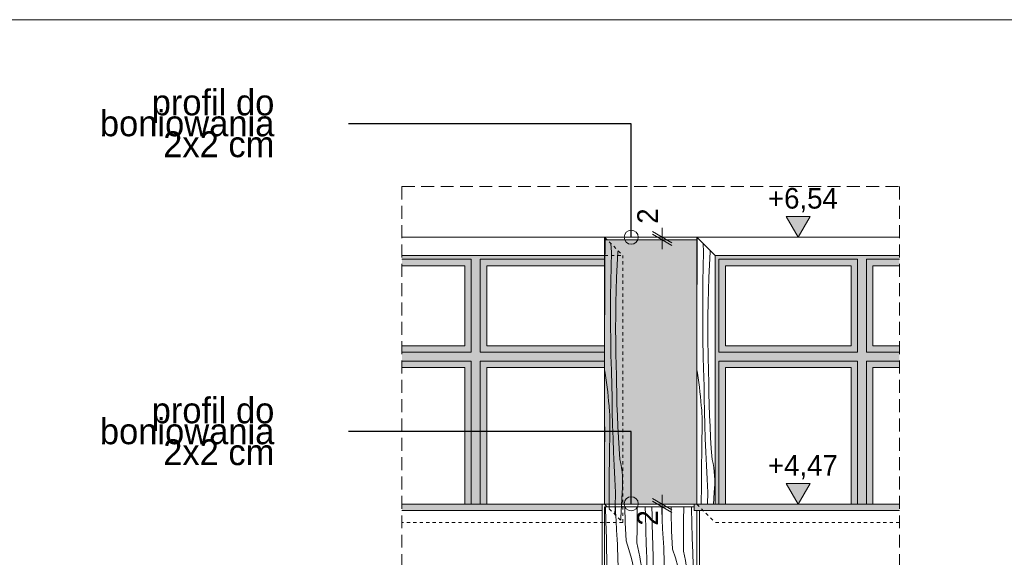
# Model space of a CAD drawing. Extents: x -366324 to -207045, y 68808 to 138616.
# Tile 107 of 170: x -233047 to -225412, y 93990 to 98158. Entities that reach past the tile are written whole.
import ezdxf

# ---------------------------------------------------------------- set-up
doc = ezdxf.new("R2010")
doc.units = 0
doc.header["$MEASUREMENT"] = 0
for name, pattern in [('Dashed', [564.444447, 282.222223, -282.222223]), ('Hidden Line', [50, 25, -25]), ('Krawędzie ukryte', [150, 100, -50])]:
    doc.linetypes.add(name, pattern=pattern)
for name, color, linetype, lineweight in [('A-Opisy_Nr_Pióra__21', 7, 'Continuous', 9), ('Arch kolorystyka_Nr_Pióra__41', 7, 'Continuous', 15), ('Arch okna_Nr_Pióra__21', 7, 'Continuous', 9), ('ARCH TABELA_Nr_Pióra__21', 7, 'Continuous', 9), ('Arch wymiary_Nr_Pióra__21', 7, 'Continuous', 9), ('Arch ściany zewnętrzne_Nr_Pióra__21', 7, 'Continuous', 9), ('INWENT.ŚCIANY_Nr_Pióra__21', 7, 'Continuous', 9)]:
    doc.layers.add(name, color=color, linetype=linetype, lineweight=lineweight)
for name, color, linetype, lineweight, true_color in [('Arch kolorystyka_Nr_Pióra__2', 7, 'Continuous', 13, 0x7f7f7f), ('Arch kolorystyka_Nr_Pióra__22', 7, 'Continuous', 9, 0x7f7f7f), ('Arch kolorystyka_Nr_Pióra__81', 7, 'Continuous', 9, 0x5d5d5d)]:
    doc.layers.add(name, color=color, linetype=linetype, lineweight=lineweight, true_color=true_color)
doc.layers.add('Arch wymiary', color=7, linetype='Continuous')
doc.styles.add('GENERATED_STYLE_1', font='txt')
doc.styles.add('GENERATED_STYLE_2', font='txt')
doc.dimstyles.new('GENERATED_STYLE__1', dxfattribs={"dimtxt": 160.000002, "dimasz": 114, "dimexe": 0.18, "dimexo": 0, "dimgap": 0.09, "dimtad": 1, "dimdec": 0, "dimlfac": 0.1, "dimzin": 0, "dimdsep": 46, "dimtxsty": 'GENERATED_STYLE_1', "dimblk": 'ARROWHEAD_2', "dimblk1": 'ARROWHEAD_2', "dimblk2": 'ARROWHEAD_2', "dimcen": 0.09, "dimclrd": 7, "dimclre": 7, "dimclrt": 7, "dimazin": 0, "dimtfac": 1, "dimtdec": 4, "dimtmove": 2, "dimatfit": 3, "dimfxl": 0, "dimtolj": 1, "dimtzin": 0, "dimarcsym": 0})
doc.dimstyles.new('GENERATED_STYLE__2', dxfattribs={"dimtxt": 160.000002, "dimasz": 114, "dimexe": 0.18, "dimexo": 0, "dimgap": 0.09, "dimtad": 1, "dimdec": 0, "dimlfac": 0.1, "dimzin": 0, "dimdsep": 46, "dimtxsty": 'GENERATED_STYLE_1', "dimblk": 'ARROWHEAD_2', "dimblk1": 'ARROWHEAD_2', "dimblk2": 'ARROWHEAD_2', "dimcen": 0.09, "dimclrd": 7, "dimclre": 7, "dimclrt": 7, "dimazin": 0, "dimtfac": 1, "dimtdec": 4, "dimtmove": 0, "dimatfit": 3, "dimfxl": 0, "dimtolj": 1, "dimtzin": 0, "dimarcsym": 0})
doc.dimstyles.new('GENERATED_STYLE__8', dxfattribs={"dimtxt": 0.18, "dimasz": 218.88, "dimexe": 0.18, "dimexo": 0.0625, "dimgap": 0.09, "dimtad": 0, "dimtih": 1, "dimtoh": 1, "dimdec": 4, "dimzin": 0, "dimdsep": 46, "dimcen": 0.09, "dimadec": 0, "dimazin": 0, "dimtfac": 1, "dimtdec": 4, "dimtmove": 0, "dimatfit": 3, "dimldrblk": 'ARROWHEAD_1', "dimfxl": 0, "dimtolj": 1, "dimtzin": 0, "dimarcsym": 0})

# ---------------------------------------------------------------- blocks, each defined once
blk = doc.blocks.new('*X38')
at = {"layer": 'Arch kolorystyka_Nr_Pióra__22', "linetype": 'Continuous'}
for p, q in [((-228504.1, 94375.9), (-228504.2, 94382)), ((-228502.1, 94276.7), (-228504.1, 94375.9)), ((-228426.1, 94345.7), (-228427.2, 94382)), ((-228352.2, 94259.9), (-228355.9, 94382)), ((-228259.6, 94338), (-228259.3, 94382)), ((-228195.8, 94318), (-228196.8, 94382)), ((-228143.9, 94312.3), (-228144.4, 94382)), ((-228068.1, 94354.6), (-228068.5, 94382)), ((-227996.3, 94339.8), (-227996.6, 94382)), ((-227899.4, 94274.5), (-227898.6, 94382)), ((-227837.4, 94369), (-227837.4, 94382)), ((-228422.9, 94273.3), (-228426.1, 94345.7)), ((-228260.4, 94220), (-228259.6, 94338)), ((-228192.9, 94203.6), (-228195.8, 94318)), ((-228141.9, 94213.2), (-228143.9, 94312.3)), ((-228065.9, 94282.2), (-228068.1, 94354.6)), ((-227992, 94196.4), (-227996.3, 94339.8)), ((-227835.6, 94254.5), (-227837.4, 94369)), ((-228501.6, 94260.1), (-228502.1, 94276.7)), ((-228501.1, 94243.4), (-228501.6, 94260.1)), ((-228500.5, 94226.8), (-228501.1, 94243.4)), ((-228499.9, 94210.1), (-228500.5, 94226.8)), ((-228418.5, 94201), (-228422.9, 94273.3)), ((-228344.6, 94116.7), (-228352.2, 94259.9)), ((-228261.2, 94102), (-228260.4, 94220)), ((-228062.7, 94209.8), (-228065.9, 94282.2)), ((-227900.2, 94156.5), (-227899.4, 94274.5)), ((-227832.7, 94140.1), (-227835.6, 94254.5)), ((-228499.3, 94193.5), (-228499.9, 94210.1)), ((-228498.6, 94176.9), (-228499.3, 94193.5)), ((-228497.9, 94160.2), (-228498.6, 94176.9)), ((-228497.2, 94143.6), (-228497.9, 94160.2)), ((-228496.2, 94057.8), (-228497.2, 94143.6)), ((-228413.1, 94128.7), (-228418.5, 94201)), ((-228188.8, 94089.2), (-228192.9, 94203.6)), ((-228141.4, 94196.6), (-228141.9, 94213.2)), ((-228140.9, 94179.9), (-228141.4, 94196.6)), ((-228140.3, 94163.3), (-228140.9, 94179.9)), ((-228139.7, 94146.6), (-228140.3, 94163.3)), ((-228139.1, 94130), (-228139.7, 94146.6)), ((-228058.3, 94137.5), (-228062.7, 94209.8)), ((-227984.4, 94053.2), (-227992, 94196.4)), ((-227901, 94038.4), (-227900.2, 94156.5)), ((-228412.3, 94088.8), (-228413.1, 94128.7)), ((-228411.2, 94048.8), (-228412.3, 94088.8)), ((-228344.6, 94116.7), (-228322.9, 94049.5)), ((-228261.2, 94102), (-228253.1, 94066.1)), ((-228188.2, 94075.2), (-228188.8, 94089.2)), ((-228187.6, 94061.1), (-228188.2, 94075.2)), ((-228138.4, 94113.3), (-228139.1, 94130)), ((-228137.7, 94096.7), (-228138.4, 94113.3)), ((-228137, 94080.1), (-228137.7, 94096.7)), ((-228136, 93994.3), (-228137, 94080.1)), ((-228052.9, 94065.2), (-228058.3, 94137.5)), ((-227828.6, 94025.7), (-227832.7, 94140.1)), ((-228494.1, 93972.1), (-228496.2, 94057.8)), ((-228409.8, 94008.9), (-228411.2, 94048.8)), ((-228408.2, 93969), (-228409.8, 94008.9)), ((-228322.9, 94049.5), (-228304.2, 93981.5)), ((-228253.1, 94066.1), (-228245.5, 94030)), ((-228245.5, 94030), (-228238.6, 93993.9)), ((-228238.6, 93993.9), (-228232.2, 93957.6)), ((-228186.9, 94047.1), (-228187.6, 94061.1)), ((-228186.3, 94033.1), (-228186.9, 94047.1)), ((-228185.6, 94019.1), (-228186.3, 94033.1)), ((-228184.9, 94005.1), (-228185.6, 94019.1)), ((-228184.2, 93991), (-228184.9, 94005.1)), ((-228183.5, 93977), (-228184.2, 93991)), ((-228133.9, 93908.6), (-228136, 93994.3)), ((-228052.1, 94025.3), (-228052.9, 94065.2)), ((-228051, 93985.3), (-228052.1, 94025.3)), ((-227984.4, 94053.2), (-227962.7, 93986)), ((-227901, 94038.4), (-227892.9, 94002.5)), ((-227892.9, 94002.5), (-227885.3, 93966.5)), ((-227828, 94011.7), (-227828.6, 94025.7)), ((-227827.4, 93997.6), (-227828, 94011.7)), ((-227826.7, 93983.6), (-227827.4, 93997.6)), ((-228491.1, 93886.4), (-228494.1, 93972.1)), ((-228406.3, 93929.1), (-228408.2, 93969)), ((-228404, 93889.2), (-228406.3, 93929.1)), ((-228304.2, 93981.5), (-228288.6, 93912.7)), ((-228232.2, 93957.6), (-228226.4, 93921.3)), ((-228226.4, 93921.3), (-228221.2, 93884.8)), ((-228181.8, 93872.3), (-228183.5, 93977)), ((-228049.6, 93945.4), (-228051, 93985.3)), ((-228048, 93905.5), (-228049.6, 93945.4)), ((-227962.7, 93986), (-227944, 93918)), ((-227944, 93918), (-227928.4, 93849.2)), ((-227885.3, 93966.5), (-227878.4, 93930.4)), ((-227878.4, 93930.4), (-227872, 93894.1)), ((-227826.1, 93969.6), (-227826.7, 93983.6)), ((-227825.4, 93955.6), (-227826.1, 93969.6)), ((-227824.7, 93941.5), (-227825.4, 93955.6)), ((-227824, 93927.5), (-227824.7, 93941.5)), ((-227823.3, 93913.5), (-227824, 93927.5)), ((-227821.6, 93808.8), (-227823.3, 93913.5)), ((-228487, 93800.8), (-228491.1, 93886.4)), ((-228401.6, 93849.3), (-228404, 93889.2)), ((-228398.8, 93809.4), (-228401.6, 93849.3)), ((-228288.6, 93912.7), (-228276, 93843.2)), ((-228276, 93843.2), (-228266.5, 93773.3)), ((-228221.2, 93884.8), (-228216.7, 93848.3)), ((-228216.7, 93848.3), (-228212.7, 93811.7)), ((-228179.2, 93767.6), (-228181.8, 93872.3)), ((-228130.9, 93822.9), (-228133.9, 93908.6)), ((-228046.1, 93865.6), (-228048, 93905.5)), ((-228043.8, 93825.7), (-228046.1, 93865.6)), ((-227928.4, 93849.2), (-227915.8, 93779.7)), ((-227872, 93894.1), (-227866.2, 93857.8)), ((-227866.2, 93857.8), (-227861, 93821.3)), ((-228481.9, 93715.2), (-228487, 93800.8)), ((-228398.2, 93797.6), (-228398.8, 93809.4)), ((-228397.3, 93785.8), (-228398.2, 93797.6)), ((-228395.9, 93774), (-228397.3, 93785.8)), ((-228394.2, 93762.3), (-228395.9, 93774)), ((-228392, 93750.7), (-228394.2, 93762.3)), ((-228266.5, 93773.3), (-228260.1, 93703.1)), ((-228210.2, 93795.8), (-228212.7, 93811.7)), ((-228208.1, 93779.8), (-228210.2, 93795.8)), ((-228206.4, 93763.7), (-228208.1, 93779.8)), ((-228205, 93747.6), (-228206.4, 93763.7)), ((-228175.7, 93662.9), (-228179.2, 93767.6)), ((-228126.8, 93737.3), (-228130.9, 93822.9)), ((-228041.3, 93785.8), (-228043.8, 93825.7)), ((-228038.6, 93745.9), (-228041.3, 93785.8)), ((-227915.8, 93779.7), (-227906.3, 93709.8)), ((-227861, 93821.3), (-227856.5, 93784.8)), ((-227856.5, 93784.8), (-227852.5, 93748.2)), ((-227819, 93704.1), (-227821.6, 93808.8)), ((-228475.8, 93629.7), (-228481.9, 93715.2)), ((-228389.4, 93739.1), (-228392, 93750.7)), ((-228386.4, 93727.6), (-228389.4, 93739.1)), ((-228383, 93716.3), (-228386.4, 93727.6)), ((-228364.9, 93652.3), (-228383, 93716.3)), ((-228260.1, 93703.1), (-228256.8, 93632.6)), ((-228204.1, 93731.5), (-228205, 93747.6)), ((-228203.5, 93715.4), (-228204.1, 93731.5)), ((-228203.3, 93699.2), (-228203.5, 93715.4)), ((-228203.4, 93683.1), (-228203.3, 93699.2)), ((-228121.7, 93651.7), (-228126.8, 93737.3)), ((-228038, 93734.1), (-228038.6, 93745.9)), ((-228037.1, 93722.3), (-228038, 93734.1)), ((-228035.7, 93710.5), (-228037.1, 93722.3)), ((-228034, 93698.8), (-228035.7, 93710.5)), ((-228031.8, 93687.1), (-228034, 93698.8)), ((-228029.2, 93675.6), (-228031.8, 93687.1)), ((-227906.3, 93709.8), (-227899.9, 93639.5)), ((-227850, 93732.2), (-227852.5, 93748.2)), ((-227847.9, 93716.2), (-227850, 93732.2)), ((-227846.2, 93700.2), (-227847.9, 93716.2)), ((-227844.8, 93684.1), (-227846.2, 93700.2)), ((-227815.5, 93599.4), (-227819, 93704.1)), ((-228468.7, 93544.2), (-228475.8, 93629.7)), ((-228351, 93587.2), (-228364.9, 93652.3)), ((-228256.8, 93632.6), (-228256.7, 93562)), ((-228206, 93557.8), (-228204.8, 93620.4)), ((-228204.8, 93620.4), (-228203.4, 93683.1)), ((-228171.3, 93558.3), (-228175.7, 93662.9)), ((-228115.6, 93566.2), (-228121.7, 93651.7)), ((-228026.2, 93664.1), (-228029.2, 93675.6)), ((-228022.8, 93652.8), (-228026.2, 93664.1)), ((-228004.7, 93588.7), (-228022.8, 93652.8)), ((-227899.9, 93639.5), (-227896.6, 93569.1)), ((-227843.9, 93668), (-227844.8, 93684.1)), ((-227844.6, 93556.9), (-227843.2, 93619.6)), ((-227843.3, 93651.9), (-227843.9, 93668)), ((-227843.1, 93635.7), (-227843.3, 93651.9)), ((-227843.2, 93619.6), (-227843.1, 93635.7)), ((-228460.6, 93458.9), (-228468.7, 93544.2)), ((-228341.3, 93521.4), (-228351, 93587.2)), ((-228258.1, 93520.8), (-228257.2, 93541.4)), ((-228257.2, 93541.4), (-228256.7, 93562)), ((-228207.1, 93495.1), (-228206, 93557.8)), ((-228166.1, 93453.7), (-228171.3, 93558.3)), ((-228108.5, 93480.7), (-228115.6, 93566.2)), ((-227990.8, 93523.7), (-228004.7, 93588.7)), ((-227896.6, 93569.1), (-227896.5, 93498.5)), ((-227845.8, 93494.2), (-227844.6, 93556.9)), ((-227811.1, 93494.8), (-227815.5, 93599.4)), ((-228451.5, 93428), (-228460.6, 93458.9)), ((-228336, 93455), (-228341.3, 93521.4)), ((-228264, 93438.6), (-228262.1, 93459.1)), ((-228262.1, 93459.1), (-228260.5, 93479.7)), ((-228260.5, 93479.7), (-228259.1, 93500.2)), ((-228259.1, 93500.2), (-228258.1, 93520.8)), ((-228208.1, 93432.4), (-228207.1, 93495.1)), ((-228100.4, 93395.4), (-228108.5, 93480.7)), ((-227981.1, 93457.8), (-227990.8, 93523.7)), ((-227975.8, 93391.5), (-227981.1, 93457.8)), ((-227898.9, 93436.7), (-227897.9, 93457.3)), ((-227897.9, 93457.3), (-227897, 93477.9)), ((-227897, 93477.9), (-227896.5, 93498.5)), ((-227846.9, 93431.6), (-227845.8, 93494.2)), ((-227805.9, 93390.2), (-227811.1, 93494.8)), ((-228444.1, 93396.7), (-228451.5, 93428)), ((-228438.6, 93365), (-228444.1, 93396.7)), ((-228338.3, 93322), (-228335, 93388.5)), ((-228335, 93388.5), (-228336, 93455)), ((-228284.5, 93255), (-228268.5, 93397.6)), ((-228268.5, 93397.6), (-228266.1, 93418.1)), ((-228266.1, 93418.1), (-228264, 93438.6)), ((-228209.1, 93369.7), (-228208.1, 93432.4)), ((-228160.1, 93349.1), (-228166.1, 93453.7)), ((-228091.3, 93364.5), (-228100.4, 93395.4)), ((-227974.8, 93325), (-227975.8, 93391.5)), ((-227903.8, 93375.1), (-227901.9, 93395.6)), ((-227901.9, 93395.6), (-227900.3, 93416.1)), ((-227900.3, 93416.1), (-227898.9, 93436.7)), ((-227847.9, 93368.9), (-227846.9, 93431.6)), ((-227799.9, 93285.6), (-227805.9, 93390.2)), ((-228434.8, 93333), (-228438.6, 93365)), ((-228432.9, 93300.9), (-228434.8, 93333)), ((-228345.9, 93255.9), (-228338.3, 93322)), ((-228210.6, 93244.4), (-228209.9, 93307)), ((-228209.9, 93307), (-228209.1, 93369.7)), ((-228153.2, 93244.6), (-228160.1, 93349.1)), ((-228083.9, 93333.2), (-228091.3, 93364.5)), ((-228078.4, 93301.5), (-228083.9, 93333.2)), ((-227978, 93258.5), (-227974.8, 93325)), ((-227924.3, 93191.5), (-227908.3, 93334.1)), ((-227908.3, 93334.1), (-227905.9, 93354.6)), ((-227905.9, 93354.6), (-227903.8, 93375.1)), ((-227849.7, 93243.5), (-227848.9, 93306.2)), ((-227848.9, 93306.2), (-227847.9, 93368.9)), ((-228505.6, 93203.7), (-228511.9, 93288.2)), ((-228438.1, 93204.6), (-228434.5, 93236.6)), ((-228434.5, 93236.6), (-228432.8, 93268.8)), ((-228432.8, 93268.8), (-228432.9, 93300.9)), ((-228357.7, 93190.5), (-228345.9, 93255.9)), ((-228297.1, 93112.2), (-228284.5, 93255)), ((-228211.2, 93181.7), (-228210.6, 93244.4)), ((-228145.4, 93140.2), (-228153.2, 93244.6)), ((-228074.6, 93269.5), (-228078.4, 93301.5)), ((-228072.7, 93237.4), (-228074.6, 93269.5)), ((-228072.6, 93205.2), (-228072.7, 93237.4)), ((-227985.7, 93192.4), (-227978, 93258.5)), ((-227850.4, 93180.9), (-227849.7, 93243.5)), ((-227796.9, 93240.3), (-227799.9, 93285.6)), ((-228509.9, 93089.3), (-228505.6, 93203.7)), ((-228445.5, 93105.8), (-228438.1, 93204.6)), ((-228362.3, 93147.2), (-228357.7, 93190.5)), ((-228212.3, 93063.7), (-228211.2, 93181.7)), ((-228077.9, 93141.1), (-228074.3, 93173.1)), ((-228074.3, 93173.1), (-228072.6, 93205.2)), ((-227997.5, 93127), (-227985.7, 93192.4)), ((-227936.9, 93048.6), (-227924.3, 93191.5)), ((-227851, 93118.2), (-227850.4, 93180.9)), ((-228511.9, 93017), (-228509.9, 93089.3)), ((-228451.5, 93006.8), (-228445.5, 93105.8)), ((-228370.3, 93060.5), (-228366.5, 93103.9)), ((-228366.5, 93103.9), (-228362.3, 93147.2)), ((-228306.4, 92969), (-228297.1, 93112.2)), ((-228149.7, 93025.8), (-228145.4, 93140.2)), ((-228085.3, 93042.3), (-228077.9, 93141.1)), ((-228006.3, 93040.4), (-228002.1, 93083.7)), ((-228002.1, 93083.7), (-227997.5, 93127)), ((-227852.1, 93000.1), (-227851, 93118.2)), ((-228456.2, 92907.8), (-228451.5, 93006.8)), ((-228376.7, 92973.7), (-228373.7, 93017.1)), ((-228373.7, 93017.1), (-228370.3, 93060.5)), ((-228213.3, 92945.6), (-228212.3, 93063.7)), ((-228152.8, 92911.3), (-228149.7, 93025.8)), ((-228091.3, 92943.3), (-228085.3, 93042.3)), ((-228010.1, 92997), (-228006.3, 93040.4)), ((-227946.2, 92905.5), (-227936.9, 93048.6)), ((-227853.1, 92882.1), (-227852.1, 93000.1)), ((-228381.6, 92886.8), (-228379.4, 92930.2)), ((-228379.4, 92930.2), (-228376.7, 92973.7)), ((-228312.3, 92825.7), (-228306.4, 92969)), ((-228214.3, 92827.6), (-228213.3, 92945.6)), ((-228096, 92844.3), (-228091.3, 92943.3)), ((-228016.5, 92910.2), (-228013.5, 92953.6)), ((-228013.5, 92953.6), (-228010.1, 92997)), ((-228459.6, 92808.7), (-228456.2, 92907.8)), ((-228383.4, 92843.3), (-228381.6, 92886.8)), ((-228154.6, 92807), (-228152.8, 92911.3)), ((-228021.4, 92823.3), (-228019.2, 92866.7)), ((-228019.2, 92866.7), (-228016.5, 92910.2)), ((-227950.2, 92807), (-227946.2, 92905.5)), ((-227853.7, 92807), (-227853.1, 92882.1)), ((-228459.6, 92807), (-228459.6, 92808.7)), ((-228384.5, 92807), (-228383.4, 92843.3)), ((-228312.6, 92807), (-228312.3, 92825.7)), ((-228214.5, 92807), (-228214.3, 92827.6)), ((-228097.3, 92807), (-228096, 92844.3)), ((-228022.1, 92807), (-228021.4, 92823.3))]:
    blk.add_line(p, q, dxfattribs=at)
blk = doc.blocks.new('Wypełnienie_19')
at = {"layer": 'Arch kolorystyka_Nr_Pióra__22', "linetype": 'Dashed'}
blk.add_blockref('*X38', (0, 0), dxfattribs=at)
blk = doc.blocks.new('*X40')
at = {"layer": 'Arch kolorystyka_Nr_Pióra__22', "linetype": 'Continuous'}
for p, q in [((-227793.2, 96398.4), (-227792.7, 96461)), ((-227792.7, 96461), (-227792.7, 96467.8)), ((-227794, 96280.3), (-227793.2, 96398.4)), ((-227743.8, 96356.8), (-227747.5, 96422.7)), ((-227747.1, 96242.4), (-227743.8, 96356.8)), ((-227698.7, 96258.9), (-227693.2, 96357.8)), ((-227693.2, 96357.8), (-227692.4, 96367.5)), ((-227794.8, 96162.3), (-227794, 96280.3)), ((-227749.4, 96128), (-227747.1, 96242.4)), ((-227703.3, 96160), (-227698.7, 96258.9)), ((-227795.5, 96044.3), (-227794.8, 96162.3)), ((-227750.8, 96013.6), (-227749.4, 96128)), ((-227706.8, 96061), (-227703.3, 96160)), ((-227709.3, 95961.9), (-227706.8, 96061)), ((-227796.2, 95926.2), (-227795.5, 96044.3)), ((-227751.3, 95899.1), (-227750.8, 96013.6)), ((-227796.9, 95808.2), (-227796.2, 95926.2)), ((-227751, 95784.6), (-227751.3, 95899.1)), ((-227710.8, 95862.8), (-227709.3, 95961.9)), ((-227711.3, 95763.6), (-227710.8, 95862.8)), ((-227796.9, 95805.9), (-227796.9, 95808.2)), ((-227749.7, 95670.2), (-227751, 95784.6)), ((-227710.7, 95664.5), (-227711.3, 95763.6)), ((-227747.5, 95555.7), (-227749.7, 95670.2)), ((-227709.2, 95565.4), (-227710.7, 95664.5)), ((-227744.4, 95441.3), (-227747.5, 95555.7)), ((-227708.8, 95548.7), (-227709.2, 95565.4)), ((-227708.5, 95532.1), (-227708.8, 95548.7)), ((-227708, 95515.4), (-227708.5, 95532.1)), ((-227796.9, 95443.5), (-227792.6, 95418.2)), ((-227743.9, 95427.3), (-227744.4, 95441.3)), ((-227707.6, 95498.8), (-227708, 95515.4)), ((-227707.1, 95482.1), (-227707.6, 95498.8)), ((-227706.6, 95465.5), (-227707.1, 95482.1)), ((-227706.1, 95448.8), (-227706.6, 95465.5)), ((-227705.5, 95432.2), (-227706.1, 95448.8)), ((-227792.6, 95418.2), (-227786.9, 95382.2)), ((-227786.9, 95382.2), (-227781.7, 95346)), ((-227743.5, 95413.3), (-227743.9, 95427.3)), ((-227743, 95399.3), (-227743.5, 95413.3)), ((-227742.5, 95385.2), (-227743, 95399.3)), ((-227742, 95371.2), (-227742.5, 95385.2)), ((-227741.5, 95357.2), (-227742, 95371.2)), ((-227704.8, 95346.5), (-227705.5, 95432.2)), ((-227781.7, 95346), (-227776.9, 95309.8)), ((-227776.9, 95309.8), (-227772.6, 95273.4)), ((-227741, 95343.2), (-227741.5, 95357.2)), ((-227740.4, 95329.2), (-227741, 95343.2)), ((-227739.1, 95224.4), (-227740.4, 95329.2)), ((-227703.2, 95260.7), (-227704.8, 95346.5)), ((-227772.6, 95273.4), (-227768.7, 95237)), ((-227768.7, 95237), (-227765.3, 95200.4)), ((-227737.2, 95119.7), (-227739.1, 95224.4)), ((-227700.9, 95175.1), (-227703.2, 95260.7)), ((-227765.3, 95200.4), (-227762.3, 95163.8)), ((-227760.4, 95147.9), (-227762.3, 95163.8)), ((-227758.9, 95131.9), (-227760.4, 95147.9)), ((-227697.9, 95089.4), (-227700.9, 95175.1)), ((-227757.6, 95115.8), (-227758.9, 95131.9)), ((-227756.6, 95099.8), (-227757.6, 95115.8)), ((-227755.8, 95083.6), (-227756.6, 95099.8)), ((-227755.4, 95067.5), (-227755.8, 95083.6)), ((-227755.2, 95051.4), (-227755.4, 95067.5)), ((-227734.6, 95015.1), (-227737.2, 95119.7)), ((-227694.1, 95003.8), (-227697.9, 95089.4)), ((-227796.9, 95026.2), (-227795.4, 94984.7)), ((-227795.4, 94984.7), (-227795.3, 94914.2)), ((-227756.4, 94972.6), (-227755.4, 95035.2)), ((-227755.4, 95035.2), (-227755.2, 95051.4)), ((-227731.3, 94910.4), (-227734.6, 95015.1)), ((-227689.5, 94918.3), (-227694.1, 95003.8)), ((-227795.7, 94893.6), (-227795.3, 94914.2)), ((-227758.1, 94847.2), (-227757.3, 94909.9)), ((-227757.3, 94909.9), (-227756.4, 94972.6)), ((-227727.4, 94805.8), (-227731.3, 94910.4)), ((-227684.2, 94832.9), (-227689.5, 94918.3)), ((-227796.9, 94859.1), (-227796.3, 94873)), ((-227796.3, 94873), (-227795.7, 94893.6)), ((-227758.9, 94784.5), (-227758.1, 94847.2)), ((-227678.1, 94747.5), (-227684.2, 94832.9)), ((-227759.6, 94721.9), (-227758.9, 94784.5)), ((-227722.9, 94701.2), (-227727.4, 94805.8)), ((-227760.2, 94659.2), (-227759.6, 94721.9)), ((-227717.7, 94596.7), (-227722.9, 94701.2)), ((-227671.2, 94716.6), (-227678.1, 94747.5)), ((-227665.7, 94685.3), (-227671.2, 94716.6)), ((-227661.6, 94653.6), (-227665.7, 94685.3)), ((-227760.8, 94596.5), (-227760.2, 94659.2)), ((-227658.8, 94621.7), (-227661.6, 94653.6)), ((-227657.3, 94589.6), (-227658.8, 94621.7)), ((-227762, 94415.8), (-227761.2, 94533.8)), ((-227761.2, 94533.8), (-227760.8, 94596.5)), ((-227711.8, 94492.3), (-227717.7, 94596.7)), ((-227661.2, 94493.3), (-227658.5, 94525.2)), ((-227658.5, 94525.2), (-227657.2, 94557.4)), ((-227657.2, 94557.4), (-227657.3, 94589.6)), ((-227714.4, 94402), (-227711.8, 94492.3)), ((-227666.3, 94402), (-227661.2, 94493.3)), ((-227762.1, 94402), (-227762, 94415.8))]:
    blk.add_line(p, q, dxfattribs=at)
blk = doc.blocks.new('Wypełnienie_20')
at = {"layer": 'Arch kolorystyka_Nr_Pióra__22', "linetype": 'Dashed'}
blk.add_blockref('*X40', (0, 0), dxfattribs=at)
blk = doc.blocks.new('*X44')
at = {"layer": 'Arch kolorystyka_Nr_Pióra__22', "linetype": 'Continuous'}
for p, q in [((-228508.2, 96398.4), (-228507.7, 96461)), ((-228507.7, 96461), (-228507.7, 96467.8)), ((-228509, 96280.3), (-228508.2, 96398.4)), ((-228458.8, 96356.8), (-228462.5, 96422.7)), ((-228462.1, 96242.4), (-228458.8, 96356.8)), ((-228413.7, 96258.9), (-228408.2, 96357.8)), ((-228408.2, 96357.8), (-228407.4, 96367.5)), ((-228509.8, 96162.3), (-228509, 96280.3)), ((-228464.4, 96128), (-228462.1, 96242.4)), ((-228418.3, 96160), (-228413.7, 96258.9)), ((-228510.5, 96044.3), (-228509.8, 96162.3)), ((-228465.8, 96013.6), (-228464.4, 96128)), ((-228421.8, 96061), (-228418.3, 96160)), ((-228424.3, 95961.9), (-228421.8, 96061)), ((-228511.2, 95926.2), (-228510.5, 96044.3)), ((-228466.3, 95899.1), (-228465.8, 96013.6)), ((-228511.9, 95808.2), (-228511.2, 95926.2)), ((-228466, 95784.6), (-228466.3, 95899.1)), ((-228425.8, 95862.8), (-228424.3, 95961.9)), ((-228426.3, 95763.6), (-228425.8, 95862.8)), ((-228511.9, 95805.9), (-228511.9, 95808.2)), ((-228464.7, 95670.2), (-228466, 95784.6)), ((-228425.7, 95664.5), (-228426.3, 95763.6)), ((-228462.5, 95555.7), (-228464.7, 95670.2)), ((-228424.2, 95565.4), (-228425.7, 95664.5)), ((-228459.4, 95441.3), (-228462.5, 95555.7)), ((-228423.8, 95548.7), (-228424.2, 95565.4)), ((-228423.5, 95532.1), (-228423.8, 95548.7)), ((-228423, 95515.4), (-228423.5, 95532.1)), ((-228511.9, 95443.5), (-228507.6, 95418.2)), ((-228458.9, 95427.3), (-228459.4, 95441.3)), ((-228422.6, 95498.8), (-228423, 95515.4)), ((-228422.1, 95482.1), (-228422.6, 95498.8)), ((-228421.6, 95465.5), (-228422.1, 95482.1)), ((-228421.1, 95448.8), (-228421.6, 95465.5)), ((-228420.5, 95432.2), (-228421.1, 95448.8)), ((-228507.6, 95418.2), (-228501.9, 95382.2)), ((-228501.9, 95382.2), (-228496.7, 95346)), ((-228458.5, 95413.3), (-228458.9, 95427.3)), ((-228458, 95399.3), (-228458.5, 95413.3)), ((-228457.5, 95385.2), (-228458, 95399.3)), ((-228457, 95371.2), (-228457.5, 95385.2)), ((-228456.5, 95357.2), (-228457, 95371.2)), ((-228419.8, 95346.5), (-228420.5, 95432.2)), ((-228496.7, 95346), (-228491.9, 95309.8)), ((-228491.9, 95309.8), (-228487.6, 95273.4)), ((-228456, 95343.2), (-228456.5, 95357.2)), ((-228455.4, 95329.2), (-228456, 95343.2)), ((-228454.1, 95224.4), (-228455.4, 95329.2)), ((-228418.2, 95260.7), (-228419.8, 95346.5)), ((-228487.6, 95273.4), (-228483.7, 95237)), ((-228483.7, 95237), (-228480.3, 95200.4)), ((-228452.2, 95119.7), (-228454.1, 95224.4)), ((-228415.9, 95175.1), (-228418.2, 95260.7)), ((-228480.3, 95200.4), (-228477.3, 95163.8)), ((-228475.4, 95147.9), (-228477.3, 95163.8)), ((-228473.9, 95131.9), (-228475.4, 95147.9)), ((-228412.9, 95089.4), (-228415.9, 95175.1)), ((-228472.6, 95115.8), (-228473.9, 95131.9)), ((-228471.6, 95099.8), (-228472.6, 95115.8)), ((-228470.8, 95083.6), (-228471.6, 95099.8)), ((-228470.4, 95067.5), (-228470.8, 95083.6)), ((-228470.2, 95051.4), (-228470.4, 95067.5)), ((-228449.6, 95015.1), (-228452.2, 95119.7)), ((-228409.1, 95003.8), (-228412.9, 95089.4)), ((-228511.9, 95026.2), (-228510.4, 94984.7)), ((-228510.4, 94984.7), (-228510.3, 94914.2)), ((-228471.4, 94972.6), (-228470.4, 95035.2)), ((-228470.4, 95035.2), (-228470.2, 95051.4)), ((-228446.3, 94910.4), (-228449.6, 95015.1)), ((-228404.5, 94918.3), (-228409.1, 95003.8)), ((-228510.7, 94893.6), (-228510.3, 94914.2)), ((-228473.1, 94847.2), (-228472.3, 94909.9)), ((-228472.3, 94909.9), (-228471.4, 94972.6)), ((-228442.4, 94805.8), (-228446.3, 94910.4)), ((-228399.2, 94832.9), (-228404.5, 94918.3)), ((-228511.9, 94859.1), (-228511.3, 94873)), ((-228511.3, 94873), (-228510.7, 94893.6)), ((-228473.9, 94784.5), (-228473.1, 94847.2)), ((-228393.1, 94747.5), (-228399.2, 94832.9)), ((-228474.6, 94721.9), (-228473.9, 94784.5)), ((-228437.9, 94701.2), (-228442.4, 94805.8)), ((-228475.2, 94659.2), (-228474.6, 94721.9)), ((-228432.7, 94596.7), (-228437.9, 94701.2)), ((-228386.2, 94716.6), (-228393.1, 94747.5)), ((-228380.7, 94685.3), (-228386.2, 94716.6)), ((-228376.6, 94653.6), (-228380.7, 94685.3)), ((-228475.8, 94596.5), (-228475.2, 94659.2)), ((-228373.8, 94621.7), (-228376.6, 94653.6)), ((-228372.3, 94589.6), (-228373.8, 94621.7)), ((-228477, 94415.8), (-228476.2, 94533.8)), ((-228476.2, 94533.8), (-228475.8, 94596.5)), ((-228426.8, 94492.3), (-228432.7, 94596.7)), ((-228376.2, 94493.3), (-228373.5, 94525.2)), ((-228373.5, 94525.2), (-228372.2, 94557.4)), ((-228372.2, 94557.4), (-228372.3, 94589.6)), ((-228430.1, 94377.9), (-228426.8, 94492.3)), ((-228381.7, 94394.4), (-228376.2, 94493.3)), ((-228477.3, 94367.5), (-228477, 94415.8)), ((-228431.2, 94321.4), (-228430.1, 94377.9)), ((-228386.3, 94295.5), (-228381.7, 94394.4)), ((-228386.9, 94277.1), (-228386.3, 94295.5))]:
    blk.add_line(p, q, dxfattribs=at)
blk = doc.blocks.new('Wypełnienie_22')
at = {"layer": 'Arch kolorystyka_Nr_Pióra__22', "linetype": 'Dashed'}
blk.add_blockref('*X44', (0, 0), dxfattribs=at)
blk = doc.blocks.new('*D243')
at = {"layer": 'Arch wymiary_Nr_Pióra__21', "linetype": 'Continuous'}
for p, q in [((-228066.5, 94402), (-228066.5, 94475.4)), ((-227954, 94402), (-228179, 94402)), ((-227954, 94382), (-228179, 94382)), ((-228141.5, 94445.3), (-227991.5, 94358.7)), ((-227991.5, 94338.7), (-228141.5, 94425.3)), ((-228066.5, 94382), (-228066.5, 94402)), ((-228066.5, 94308.7), (-228066.5, 94382))]:
    blk.add_line(p, q, dxfattribs=at)
at = {"layer": 'Arch wymiary_Nr_Pióra__21', "insert": (-228098.5, 94236.3), "char_height": 160, "attachment_point": 7, "rotation": 90, "style": 'GENERATED_STYLE_1'}
blk.add_mtext('{2}', dxfattribs=at)
blk = doc.blocks.new('ARROWHEAD_2')
at = {"color": 0, "linetype": 'Continuous', "lineweight": 0}
for p, q in [((0, 0), (-1, 0)), ((-0.378, -0.655), (0.378, 0.655))]:
    blk.add_line(p, q, dxfattribs=at)
blk = doc.blocks.new('*D244')
at = {"layer": 'Arch wymiary_Nr_Pióra__21', "linetype": 'Continuous'}
for p, q in [((-228141.5, 96515.3), (-227991.5, 96428.7)), ((-228066.5, 96472), (-228066.5, 96545.4)), ((-227954, 96472), (-228179, 96472)), ((-227954, 96452), (-228179, 96452)), ((-227991.5, 96408.7), (-228141.5, 96495.3)), ((-228066.5, 96452), (-228066.5, 96472)), ((-228066.5, 96378.7), (-228066.5, 96452))]:
    blk.add_line(p, q, dxfattribs=at)
at = {"layer": 'Arch wymiary_Nr_Pióra__21', "insert": (-228098.5, 96576.2), "char_height": 160, "attachment_point": 7, "rotation": 90, "style": 'GENERATED_STYLE_1'}
blk.add_mtext('{2}', dxfattribs=at)
blk = doc.blocks.new('Wymiary_130', base_point=(-227011.3, 96472))
at = {"layer": 'Arch wymiary_Nr_Pióra__21', "linetype": 'Continuous'}
blk.add_hatch(color=256, dxfattribs=at).paths.add_polyline_path([(-227011.3, 96472), (-227104.1, 96632), (-226918.5, 96632)], flags=0)
for p, q in [((-227011.3, 96472), (-227104.1, 96632)), ((-227104.1, 96632), (-226918.5, 96632)), ((-226918.5, 96632), (-227011.3, 96472)), ((-227011.3, 96472), (-227131.3, 96472)), ((-227011.3, 96472), (-226891.3, 96472))]:
    blk.add_line(p, q, dxfattribs=at)
at = {"layer": 'Arch wymiary_Nr_Pióra__21', "insert": (-227244.8, 96664), "char_height": 160, "attachment_point": 7, "style": 'GENERATED_STYLE_1'}
blk.add_mtext('{+6,54}', dxfattribs=at)
blk = doc.blocks.new('Wymiary_137', base_point=(-227011.3, 94402))
at = {"layer": 'Arch wymiary_Nr_Pióra__21', "linetype": 'Continuous'}
blk.add_hatch(color=256, dxfattribs=at).paths.add_polyline_path([(-227011.3, 94402), (-227104.1, 94562), (-226918.5, 94562)], flags=0)
for p, q in [((-227011.3, 94402), (-227104.1, 94562)), ((-227104.1, 94562), (-226918.5, 94562)), ((-226918.5, 94562), (-227011.3, 94402)), ((-227011.3, 94402), (-227131.3, 94402)), ((-227011.3, 94402), (-226891.3, 94402))]:
    blk.add_line(p, q, dxfattribs=at)
at = {"layer": 'Arch wymiary_Nr_Pióra__21', "insert": (-227244.8, 94594), "char_height": 160, "attachment_point": 7, "style": 'GENERATED_STYLE_1'}
blk.add_mtext('{+4,47}', dxfattribs=at)
blk = doc.blocks.new('ARROWHEAD_1')
at = {"color": 0, "linetype": 'Continuous', "lineweight": 0}
blk.add_line((0, 0), (-1, 0), dxfattribs=at)
blk.add_circle((0, 0), 0.25, dxfattribs=at)

msp = doc.modelspace()

# ---------------------------------------------------------------- hatches: boundary and pattern name
at = {"layer": 'Arch kolorystyka_Nr_Pióra__2', "linetype": 'Continuous'}
msp.add_hatch(color=256, dxfattribs=at).paths.add_polyline_path([(-229425.5, 95630.6), (-229425.5, 96250.6), (-228511.9, 96250.6), (-228511.9, 96330.6), (-230083, 96330.6), (-230083, 96250.6), (-229595.5, 96250.6), (-229595.5, 95630.6), (-230083, 95630.6), (-230083, 95460.6), (-229595.5, 95460.6), (-229595.5, 94402), (-229425.5, 94402), (-229425.5, 95460.6), (-228511.9, 95460.6), (-228511.9, 95630.6)], flags=0)
h = msp.add_hatch(color=256, dxfattribs=at)
h.paths.add_polyline_path([(-226225.8, 95460.6), (-226225.8, 95630.6), (-226430.5, 95630.6), (-226430.5, 96250.6), (-226225.8, 96250.6), (-226225.8, 96330.6), (-227655.5, 96330.6), (-227655.5, 94402), (-227575.5, 94402), (-227575.5, 95460.6), (-226600.5, 95460.6), (-226600.5, 94402), (-226430.5, 94402), (-226430.5, 95460.6)], flags=0)
h.paths.add_polyline_path([(-226600.5, 95630.6), (-227575.5, 95630.6), (-227575.5, 96250.6), (-226600.5, 96250.6)], flags=0)
at = {"layer": 'Arch kolorystyka_Nr_Pióra__41', "linetype": 'Continuous'}
for points in [[(-228531.9, 94352), (-230083, 94352), (-230083, 94402), (-228531.9, 94402)], [(-227816.9, 94352), (-226225.8, 94352), (-226225.8, 94402), (-227816.9, 94402)]]:
    msp.add_hatch(color=256, dxfattribs=at).paths.add_polyline_path(points, flags=0)
at = {"layer": 'Arch kolorystyka_Nr_Pióra__81', "linetype": 'Continuous'}
msp.add_hatch(color=256, dxfattribs=at).paths.add_polyline_path([(-228511.9, 94402), (-227796.9, 94402), (-227796.9, 96452), (-228511.9, 96452)], flags=0)

# ---------------------------------------------------------------- linework, layer by layer
at = {"layer": 'Arch okna_Nr_Pióra__21', "linetype": 'Hidden Line'}
for p, q in [((-228511.9, 96472), (-228370.5, 96330.6)), ((-228511.9, 96330.6), (-228370.5, 96330.6)), ((-228370.5, 94260.6), (-228370.5, 96330.6)), ((-228511.9, 94402), (-228370.5, 94260.6)), ((-227796.9, 94402), (-227655.5, 94260.6)), ((-228370.5, 94260.6), (-230083, 94260.6)), ((-226225.8, 94260.6), (-227655.5, 94260.6))]:
    msp.add_line(p, q, dxfattribs=at)
at = {"layer": 'Arch okna_Nr_Pióra__21', "linetype": 'Continuous'}
for p, q in [((-230083, 96300.6), (-229545.5, 96300.6)), ((-229545.5, 96300.6), (-229545.5, 95580.6)), ((-229475.5, 96300.6), (-229475.5, 95580.6)), ((-229475.5, 96300.6), (-228511.9, 96300.6)), ((-227625.5, 96300.6), (-226550.5, 96300.6)), ((-227625.5, 96300.6), (-227625.5, 95580.6)), ((-226550.5, 96300.6), (-226550.5, 95580.6)), ((-226480.5, 96300.6), (-226480.5, 95580.6)), ((-226480.5, 96300.6), (-226225.8, 96300.6)), ((-230083, 96250.6), (-229595.5, 96250.6)), ((-229595.5, 96250.6), (-229595.5, 95630.6)), ((-229425.5, 96250.6), (-228511.9, 96250.6)), ((-229425.5, 96250.6), (-229425.5, 95630.6)), ((-227575.5, 96250.6), (-226600.5, 96250.6)), ((-227575.5, 96250.6), (-227575.5, 95630.6)), ((-226600.5, 96250.6), (-226600.5, 95630.6)), ((-226430.5, 96250.6), (-226225.8, 96250.6)), ((-226430.5, 96250.6), (-226430.5, 95630.6)), ((-230083, 95630.6), (-229595.5, 95630.6)), ((-229425.5, 95630.6), (-228511.9, 95630.6)), ((-227575.5, 95630.6), (-226600.5, 95630.6)), ((-226430.5, 95630.6), (-226225.8, 95630.6)), ((-230083, 95580.6), (-229545.5, 95580.6)), ((-229475.5, 95580.6), (-228511.9, 95580.6)), ((-227625.5, 95580.6), (-226550.5, 95580.6)), ((-226480.5, 95580.6), (-226225.8, 95580.6)), ((-230083, 95510.6), (-229545.5, 95510.6)), ((-230083, 95460.6), (-229595.5, 95460.6)), ((-229595.5, 95460.6), (-229595.5, 94402)), ((-229545.5, 95510.6), (-229545.5, 94402)), ((-229475.5, 95510.6), (-229475.5, 94402)), ((-229475.5, 95510.6), (-228511.9, 95510.6)), ((-229425.5, 95460.6), (-228511.9, 95460.6)), ((-229425.5, 95460.6), (-229425.5, 94402)), ((-227625.5, 95510.6), (-226550.5, 95510.6)), ((-227625.5, 95510.6), (-227625.5, 94402)), ((-227575.5, 95460.6), (-226600.5, 95460.6)), ((-227575.5, 95460.6), (-227575.5, 94402)), ((-226600.5, 95460.6), (-226600.5, 94402)), ((-226550.5, 95510.6), (-226550.5, 94402)), ((-226480.5, 95510.6), (-226480.5, 94402)), ((-226480.5, 95510.6), (-226225.8, 95510.6)), ((-226430.5, 95460.6), (-226225.8, 95460.6)), ((-226430.5, 95460.6), (-226430.5, 94402))]:
    msp.add_line(p, q, dxfattribs=at)
at = {"layer": 'ARCH TABELA_Nr_Pióra__21', "linetype": 'Continuous'}
msp.add_line((-248476.9, 98158.4), (-207726.9, 98158.4), dxfattribs=at)
at = {"layer": 'Arch ściany zewnętrzne_Nr_Pióra__21', "linetype": 'Continuous'}
for p, q in [((-230083, 96472), (-228511.9, 96472)), ((-227796.9, 96472), (-228511.9, 96472)), ((-228511.9, 96472), (-228511.9, 94402)), ((-228511.9, 96472), (-228511.9, 94402)), ((-227796.9, 96452), (-228511.9, 96452)), ((-227796.9, 94402), (-227796.9, 96472)), ((-227796.9, 96472), (-227655.5, 96330.6)), ((-227796.9, 96472), (-226225.8, 96472)), ((-230083, 96330.6), (-228511.9, 96330.6)), ((-227655.5, 96330.6), (-226225.8, 96330.6)), ((-227655.5, 96330.6), (-227655.5, 94402)), ((-230083, 94402), (-228511.9, 94402)), ((-228531.9, 94352), (-228531.9, 94402)), ((-228511.9, 94402), (-227796.9, 94402)), ((-228511.9, 94382), (-227816.9, 94382)), ((-228511.9, 90787), (-228511.9, 94382)), ((-227816.9, 94402), (-227816.9, 94352)), ((-227816.9, 94402), (-226225.8, 94402)), ((-230083, 94352), (-228531.9, 94352)), ((-228531.9, 92807), (-228531.9, 94352)), ((-227816.9, 94352), (-226225.8, 94352)), ((-227796.9, 94352), (-227796.9, 90787)), ((-227776.9, 92807), (-227776.9, 94352))]:
    msp.add_line(p, q, dxfattribs=at)
at = {"layer": 'INWENT.ŚCIANY_Nr_Pióra__21', "linetype": 'Krawędzie ukryte'}
for p, q in [((-230083, 96865.6), (-230083, 90402.8)), ((-230083, 96865.6), (-226225.8, 96865.6)), ((-226225.8, 96865.6), (-226225.8, 90402.8))]:
    msp.add_line(p, q, dxfattribs=at)

# ---------------------------------------------------------------- block references
at = {"layer": 'Arch kolorystyka_Nr_Pióra__22', "linetype": 'Dashed'}
for name in ['Wypełnienie_22', 'Wypełnienie_20', 'Wypełnienie_19']:
    msp.add_blockref(name, (0, 0), dxfattribs=at)
at = {"layer": 'Arch wymiary', "linetype": 'Continuous'}
for name, p in [('Wymiary_130', (-227011.3, 96472)), ('Wymiary_137', (-227011.3, 94402))]:
    msp.add_blockref(name, p, dxfattribs=at)

# ---------------------------------------------------------------- texts
at = {"layer": 'A-Opisy_Nr_Pióra__21', "linetype": 'Continuous', "char_height": 200, "width": 2048.01, "attachment_point": 6, "line_spacing_factor": 0.486739, "style": 'GENERATED_STYLE_2'}
for insert in [(-231072.6, 97353.3), (-231072.6, 94965.7)]:
    msp.add_mtext('{profil do boniowania\\P2x2 cm}', dxfattribs=dict(at, insert=insert))

# ---------------------------------------------------------------- dimensions: what is measured, and where the dimension line sits
at = {"layer": 'Arch wymiary', "linetype": 'Continuous'}
for base, p1, p2, dimstyle, picture, middle in [((-228066.5, 96452), (-227955.5, 96452), (-227955.5, 96472), 'GENERATED_STYLE__1', '*D244', (-228178.5, 96636.9)), ((-228066.5, 94382), (-228015.2, 94382), (-228051.6, 94402), 'GENERATED_STYLE__2', '*D243', (-228178.5, 94297))]:
    dim = msp.add_linear_dim(base=base, p1=p1, p2=p2, angle=90, dimstyle=dimstyle, dxfattribs=at)
    dim.commit()
    dim.dimension.update_dxf_attribs({"geometry": picture, "text_midpoint": middle})

# ---------------------------------------------------------------- leaders
at = {"layer": 'A-Opisy_Nr_Pióra__21', "linetype": 'Continuous', "annotation_type": 0, "has_hookline": 1, "hookline_direction": 1, "text_width": 1552.4}
for points in [[(-228305.5, 96472), (-228305.5, 97352.2), (-230496.9, 97352.2)], [(-228305.5, 94405.5), (-228305.5, 94964.6), (-230496.9, 94964.6)]]:
    msp.add_leader(points, dimstyle='GENERATED_STYLE__8', dxfattribs=at)

doc.saveas('drawing.dxf')
